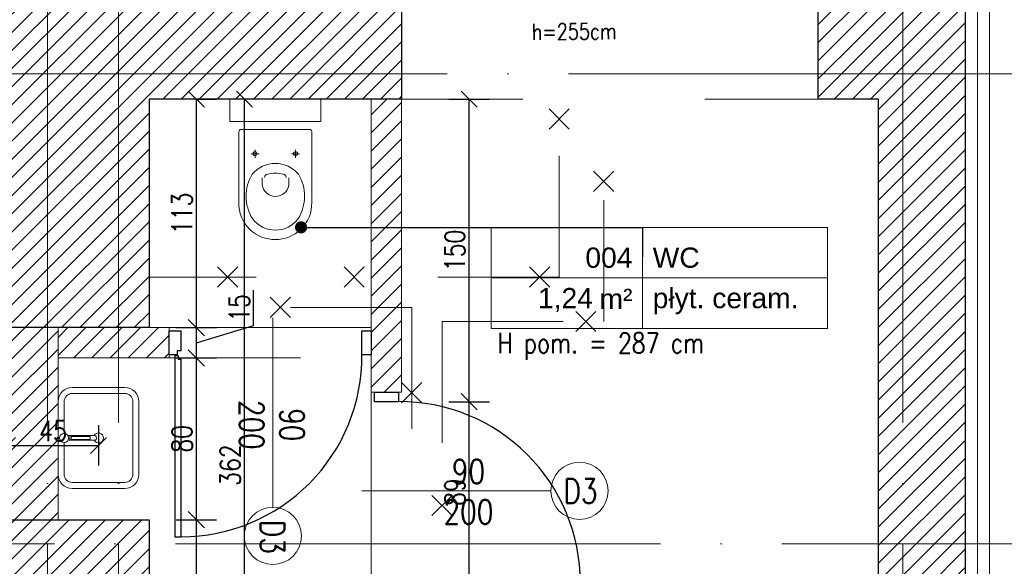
# Model space of a CAD drawing. Header units: millimetres. Extents: x -66901 to 936319, y -323998 to 488548.
# Tile 51 of 84: x 747859 to 752732, y 74331 to 77035. Entities that reach past the tile are written whole.
import ezdxf
from ezdxf import colors
from ezdxf.entities.mleader import LeaderData, LeaderLine
from ezdxf.enums import TextEntityAlignment as Align
from ezdxf.lldxf.tags import DXFTag
from ezdxf.math import Vec2, Vec3

# ---------------------------------------------------------------- set-up
doc = ezdxf.new("R2010")
doc.units = ezdxf.units.MM
doc.header["$LTSCALE"] = 5
doc.header["$MEASUREMENT"] = 0
doc.linetypes.add('ACAD_ISO03W100', pattern=[30, 12, -18])
doc.linetypes.add('ACAD_ISO04W100', pattern=[30, 24, -3, 0, -3])
for name, color, linetype, lineweight, true_color in [('A_DZIAŁOWA_PROJEKTOWANE', 7, 'Continuous', 18, 0x007cb0), ('A_HATCH', 7, 'Continuous', 5, 0x999999), ('A_HATCH_PROJEKTOWANE', 7, 'Continuous', 9, 0x0089b6), ('A_IZOLEACJA TERMI_PROJEKTOWANA', 7, 'Continuous', 15, 0x6093ac)]:
    doc.layers.add(name, color=color, linetype=linetype, lineweight=lineweight, true_color=true_color)
for name, color, linetype, lineweight in [('A_KONST_ISTNIEJĄCE', 83, 'Continuous', 25), ('A_OPISY', 44, 'Continuous', 9), ('A_OSIE KONSTRUKCYJNE', 150, 'ACAD_ISO04W100', 5), ('A_WIDOK', 141, 'Continuous', 13), ('A_WIDOK-NAD', 221, 'DASHED', 13), ('A_WYMIAROWANIE', 7, 'Continuous', 9), ('A_WYPOSAŻENIE', 181, 'Continuous', 9)]:
    doc.layers.add(name, color=color, linetype=linetype, lineweight=lineweight)
doc.layers.add('A_NIEWIDOCZNE  POMOCNICZE', color=252, linetype='ACAD_ISO03W100', lineweight=5, plot=False)
doc.layers.add('K-S$UPY', color=4, linetype='Continuous')
doc.styles.add('ARIAL', font='arial.ttf')
doc.styles.get("Standard").update_dxf_attribs({"font": 'simplex.shx', "width": 0.8})
doc.linetypes.add('BATTING', pattern='A,0.0001,-0.1,[134,ltypeshp.shx,S=0.1,R=0,X=-0.1,Y=0],-0.2,[134,ltypeshp.shx,S=0.1,R=180,X=0.1,Y=0],-0.1', length=0.4001)
tags = doc.linetypes.add('DASHED', pattern=[0.75, 0.5, -0.25]).pattern_tags.tags
tags[6:7] = [DXFTag(74, 4), DXFTag(75, 0), DXFTag(340, '0'), DXFTag(46, 1.0), DXFTag(50, 0.0), DXFTag(44, 0.0), DXFTag(45, 0.0)]
tags[4:5] = [DXFTag(74, 4), DXFTag(75, 0), DXFTag(340, '0'), DXFTag(46, 1.0), DXFTag(50, 0.0), DXFTag(44, 0.0), DXFTag(45, 0.0)]
doc.dimstyles.new('1 do 100', dxfattribs={"dimtxt": 10, "dimasz": 8, "dimexe": 10, "dimexo": 10, "dimgap": 2, "dimtad": 1, "dimdec": 0, "dimtxsty": 'Standard', "dimblk": 'OBLIQUE', "dimcen": 2.5, "dimadec": 0, "dimazin": 0, "dimtfac": 1, "dimtdec": 0, "dimtmove": 0, "dimatfit": 3, "dimldrblk": 'OBLIQUE', "dimfxl": 10, "dimfxlon": 1, "dimarcsym": 0})
pattern_1 = [(45, (-15049.4887, -19245.573), (-4.490128, 4.490128), [])]
pattern_2 = [(45, (-16376.026, -21976.125), (-4.490128, 4.490128), [])]

# ---------------------------------------------------------------- blocks, each defined once
blk = doc.blocks.new('OSI')
at = {"layer": 'A_OSIE KONSTRUKCYJNE', "ltscale": 2}
for p, q in [((18349.85, 22227.01), (18349.85, 19966.92)), ((18384.92, 22227.01), (18384.92, 19966.92)), ((18773.03, 22227.01), (18773.03, 19966.92)), ((18307.6, 20959.62), (19027.17, 20959.62)), ((16013.11, 20727.12), (19027.17, 20727.12))]:
    blk.add_line(p, q, dxfattribs=at)
blk = doc.blocks.new('ROZBIÓRKI_DOM')
at = {"layer": 'A_OPISY', "color": 22, "linetype": 'ACAD_ISO03W100', "true_color": 0xe22908}
for p, q in [((19835.15, 7887.89), (19835.15, 7975.89)), ((19857.15, 7865.89), (19857.15, 7975.89)), ((19830.15, 7971.02), (19840.15, 7961.02)), ((19830.15, 7961.02), (19840.15, 7971.02)), ((19852.15, 7940.21), (19862.15, 7930.21)), ((19852.15, 7930.21), (19862.15, 7940.21)), ((19666.05, 7892.89), (19676.05, 7882.89)), ((19666.05, 7882.89), (19676.05, 7892.89)), ((19728.65, 7892.89), (19738.65, 7882.89)), ((19728.65, 7882.89), (19738.65, 7892.89)), ((19820.46, 7892.89), (19830.46, 7882.89)), ((19820.46, 7882.89), (19830.46, 7892.89)), ((19835.15, 7887.89), (19632.15, 7887.89)), ((19692.15, 7877.89), (19702.15, 7867.89)), ((19692.15, 7867.89), (19702.15, 7877.89)), ((19762.15, 7872.89), (19632.15, 7872.89)), ((19762.15, 7872.89), (19762.15, 7613.89)), ((19843.32, 7870.89), (19853.32, 7860.89)), ((19843.32, 7860.89), (19853.32, 7870.89)), ((19777.15, 7865.89), (19777.15, 7613.89)), ((19777.15, 7865.89), (19857.15, 7865.89)), ((19757.15, 7835.73), (19767.15, 7825.73)), ((19757.15, 7825.73), (19767.15, 7835.73)), ((19772.15, 7779.92), (19782.15, 7769.92)), ((19772.15, 7769.92), (19782.15, 7779.92))]:
    blk.add_line(p, q, dxfattribs=at)
blk = doc.blocks.new('_Oblique')
at = {"color": 0, "linetype": 'ByBlock', "lineweight": -2}
blk.add_line((-0.5, -0.5), (0.5, 0.5), dxfattribs=at)
blk = doc.blocks.new('*D433')
at = {"layer": 'A_WYMIAROWANIE', "color": 0, "lineweight": -2, "ltscale": 2, "transparency": 16777216}
for p, q in [((15860.96, 18865.66), (15880.96, 18865.66)), ((15870.96, 18865.66), (15870.96, 18154.66)), ((15860.96, 18154.66), (15880.96, 18154.66))]:
    blk.add_line(p, q, dxfattribs=at)
at = {"layer": 'Defpoints', "color": 0, "ltscale": 2, "transparency": 16777216}
for p in [(15776.26, 18865.66), (15776.26, 18154.66), (15870.96, 18154.66)]:
    blk.add_point(p, dxfattribs=at)
at = {"layer": 'A_WYMIAROWANIE', "color": 0, "lineweight": -2, "ltscale": 2, "transparency": 16777216, "xscale": 8, "yscale": 8, "zscale": 8}
for p, rotation in [((15870.96, 18865.66), 90), ((15870.96, 18154.66), 270)]:
    blk.add_blockref('_Oblique', p, dxfattribs=dict(at, rotation=rotation))
at = {"layer": 'A_WYMIAROWANIE', "color": 0, "ltscale": 2, "transparency": 16777216, "insert": (15863.94, 18510.16), "char_height": 10, "attachment_point": 5, "rotation": 90}
blk.add_mtext('711', dxfattribs=at)
blk = doc.blocks.new('*D509')
at = {"layer": 'A_WYMIAROWANIE', "color": 0, "lineweight": -2, "ltscale": 2, "transparency": 16777216}
for p, q in [((15417.55, 18571.66), (15397.55, 18571.66)), ((15407.55, 18209.66), (15407.55, 18571.66)), ((15417.55, 18209.66), (15397.55, 18209.66))]:
    blk.add_line(p, q, dxfattribs=at)
at = {"layer": 'Defpoints', "color": 0, "ltscale": 2, "transparency": 16777216}
for p in [(15407.55, 18571.66), (15451.54, 18571.66), (15451.54, 18209.66)]:
    blk.add_point(p, dxfattribs=at)
at = {"layer": 'A_WYMIAROWANIE', "color": 0, "lineweight": -2, "ltscale": 2, "transparency": 16777216, "xscale": 8, "yscale": 8, "zscale": 8}
for p, rotation in [((15407.55, 18571.66), 90), ((15407.55, 18209.66), 270)]:
    blk.add_blockref('_Oblique', p, dxfattribs=dict(at, rotation=rotation))
at = {"layer": 'A_WYMIAROWANIE', "color": 0, "ltscale": 2, "transparency": 16777216, "insert": (15400.44, 18390.66), "char_height": 10, "attachment_point": 5, "rotation": 90}
blk.add_mtext('362', dxfattribs=at)
blk = doc.blocks.new('*D510')
at = {"layer": 'A_WYMIAROWANIE', "color": 0, "lineweight": -2, "ltscale": 2, "transparency": 16777216}
for p, q in [((15373.71, 18363.66), (15393.71, 18363.66)), ((15383.71, 18209.66), (15383.71, 18363.66)), ((15373.71, 18209.66), (15393.71, 18209.66))]:
    blk.add_line(p, q, dxfattribs=at)
at = {"layer": 'Defpoints', "color": 0, "ltscale": 2, "transparency": 16777216}
for p in [(15360.26, 18363.66), (15383.71, 18363.66), (15360.26, 18209.66)]:
    blk.add_point(p, dxfattribs=at)
at = {"layer": 'A_WYMIAROWANIE', "color": 0, "lineweight": -2, "ltscale": 2, "transparency": 16777216, "xscale": 8, "yscale": 8, "zscale": 8}
for p, rotation in [((15383.71, 18363.66), 90), ((15383.71, 18209.66), 270)]:
    blk.add_blockref('_Oblique', p, dxfattribs=dict(at, rotation=rotation))
at = {"layer": 'A_WYMIAROWANIE', "color": 0, "ltscale": 2, "transparency": 16777216, "insert": (15376.61, 18286.66), "char_height": 10, "attachment_point": 5, "rotation": 90}
blk.add_mtext('154', dxfattribs=at)
blk = doc.blocks.new('*D519')
at = {"layer": 'A_WYMIAROWANIE', "color": 0, "lineweight": -2, "ltscale": 2, "transparency": 16777216}
for p, q in [((15290.26, 18410.38), (15290.26, 18390.38)), ((15335.26, 18410.38), (15335.26, 18390.38)), ((15290.26, 18400.38), (15335.26, 18400.38))]:
    blk.add_line(p, q, dxfattribs=at)
at = {"layer": 'Defpoints', "color": 0, "ltscale": 2, "transparency": 16777216}
for p in [(15290.26, 18463.66), (15335.26, 18463.66), (15335.26, 18400.38)]:
    blk.add_point(p, dxfattribs=at)
at = {"layer": 'A_WYMIAROWANIE', "color": 0, "lineweight": -2, "ltscale": 2, "transparency": 16777216, "xscale": 8, "yscale": 8, "zscale": 8, "rotation": 180}
blk.add_blockref('_Oblique', (15290.26, 18400.38), dxfattribs=at)
at = {"layer": 'A_WYMIAROWANIE', "color": 0, "lineweight": -2, "ltscale": 2, "transparency": 16777216, "xscale": 8, "yscale": 8, "zscale": 8}
blk.add_blockref('_Oblique', (15335.26, 18400.38), dxfattribs=at)
at = {"layer": 'A_WYMIAROWANIE', "color": 0, "ltscale": 2, "transparency": 16777216, "insert": (15312.76, 18407.47), "char_height": 10, "attachment_point": 5}
blk.add_mtext('45', dxfattribs=at)
blk = doc.blocks.new('um1')
at = {"layer": 'A_WYPOSAŻENIE'}
for points in [[(-2506.53, 3366.08), (-2506.53, 3367.35), (-2506.01, 3367.35), (-2506.01, 3366.08)], [(-2506.77, 3361.66), (-2506.77, 3360.3), (-2505.77, 3360.3), (-2505.77, 3361.66)]]:
    blk.add_lwpolyline(points, dxfattribs=at)
at = {"layer": 'A_WYPOSAŻENIE', "ltscale": 0.5}
for points in [[(-2506.53, 3366.84), (-2524.27, 3366.84, 0.414214), (-2531.27, 3359.84), (-2531.27, 3333.84, 0.414214), (-2524.27, 3326.84), (-2488.27, 3326.84, 0.414214), (-2481.27, 3333.84), (-2481.27, 3359.84, 0.414214), (-2488.27, 3366.84), (-2506.01, 3366.84)], [(-2508.52, 3363.84), (-2524.27, 3363.84, 0.414214), (-2528.27, 3359.84), (-2528.27, 3333.84, 0.414214), (-2524.27, 3329.84), (-2488.27, 3329.84, 0.414214), (-2484.27, 3333.84), (-2484.27, 3359.84, 0.414214), (-2488.27, 3363.84), (-2504.02, 3363.84)]]:
    blk.add_lwpolyline(points, format="xyb", dxfattribs=at)
at = {"layer": 'A_WYPOSAŻENIE'}
blk.add_lwpolyline([(-2507.42, 3361.92), (-2507.42, 3348.69, 0.869565), (-2505.12, 3348.69), (-2505.12, 3361.92)], format="xyb", dxfattribs=at)
blk.add_lwpolyline([(-2507.02, 3360.3), (-2505.52, 3360.3), (-2505.52, 3350.99), (-2507.02, 3350.99)], close=True, dxfattribs=at)
blk.add_circle((-2506.27, 3363.85), 2.25, dxfattribs=at)
at = {"layer": 'A_WYPOSAŻENIE', "ltscale": 0.5}
blk.add_arc((-2506.27, 3346.84), 2.5, 117.3871, 62.6129, dxfattribs=at)
blk = doc.blocks.new('wc1')
at = {"layer": 'A_WYPOSAŻENIE'}
for p, q in [((-3838.38, 3353.84), (-3838.38, 3357.84)), ((-3818.38, 3353.84), (-3818.38, 3357.84)), ((-3840.38, 3355.84), (-3836.38, 3355.84)), ((-3820.38, 3355.84), (-3816.38, 3355.84))]:
    blk.add_line(p, q, dxfattribs=at)
blk.add_lwpolyline([(-3850.88, 3371.84), (-3805.88, 3371.84), (-3805.88, 3382.84), (-3850.88, 3382.84)], close=True, dxfattribs=at)
for points in [[(-3815.79, 3318.42, -0.399978), (-3840.97, 3318.42, -0.216638), (-3846.38, 3331.84), (-3846.38, 3366.84, -0.414214), (-3845.38, 3367.84), (-3811.38, 3367.84, -0.414214), (-3810.38, 3366.84), (-3810.38, 3331.84, -0.216638)], [(-3839.79, 3345.73, -0.466255), (-3816.97, 3345.73, -0.283436), (-3817.06, 3323.74, -0.502453), (-3839.69, 3323.74, -0.283436)]]:
    blk.add_lwpolyline(points, format="xyb", close=True, dxfattribs=at)
for points in [[(-3834.84, 3343.93), (-3834.92, 3340.49, 0.83974), (-3821.61, 3340.22), (-3821.68, 3343.93)], [(-3833.77, 3344.15, -0.303379), (-3832.3, 3345.75, -0.119022), (-3824.45, 3345.75, -0.303379), (-3822.98, 3344.15, -0.291246)]]:
    blk.add_lwpolyline(points, format="xyb", dxfattribs=at)
for centre in [(-3838.38, 3355.84), (-3818.38, 3355.84)]:
    blk.add_circle(centre, 1, dxfattribs=at)
blk = doc.blocks.new('*U595')
at = {"lineweight": 5}
for p, q in [((-75, -25), (-75, 25)), ((-75, 25), (0, 25)), ((0, 0), (0, 25)), ((0, 25), (91.58, 25)), ((91.58, 25), (91.58, -25)), ((-75, -25), (0, -25)), ((91.58, -25), (0, -25))]:
    blk.add_line(p, q, dxfattribs=at)
at = {"lineweight": 5, "ltscale": 18.5}
for p, q in [((0, 25), (0, -25)), ((-75, 0), (91.58, 0))]:
    blk.add_line(p, q, dxfattribs=at)
at = {"lineweight": 5, "ltscale": 18.5, "insert": (-5, -10.38), "char_height": 10, "attachment_point": 6, "style": 'ARIAL'}
blk.add_mtext('\\A1;m²', dxfattribs=at)
at = {"lineweight": 5, "style": 'ARIAL'}
blk.add_attdef('1NR', text='', height=10, dxfattribs=at).set_placement((-5, 5), align=Align.RIGHT)
blk.add_attdef('2POM', (5, 5), '', height=10, dxfattribs=at)
blk.add_attdef('4PL2', text='', height=10, dxfattribs=at).set_placement((-24.57, -5), align=Align.TOP_RIGHT)
blk.add_attdef('3POS', text='', height=10, dxfattribs=at).set_placement((5, -5), align=Align.TOP_LEFT)
blk = doc.blocks.new('_Dot')
at = {"color": 0, "linetype": 'ByBlock', "lineweight": -2}
blk.add_line((-0.5, 0), (-1, 0), dxfattribs=at)
at = {"color": 0, "linetype": 'ByBlock', "const_width": 0.5}
blk.add_lwpolyline([(-0.25, 0, 1), (0.25, 0, 1)], format="xyb", close=True, dxfattribs=at)
blk = doc.blocks.new('*D584')
at = {"layer": 'A_WYMIAROWANIE', "color": 0, "lineweight": -2, "ltscale": 2, "transparency": 16777216}
for p, q in [((15373.71, 18443.66), (15393.71, 18443.66)), ((15383.71, 18363.66), (15383.71, 18443.66)), ((15373.71, 18363.66), (15393.71, 18363.66))]:
    blk.add_line(p, q, dxfattribs=at)
at = {"layer": 'Defpoints', "color": 0, "ltscale": 2, "transparency": 16777216}
for p in [(15360.26, 18443.66), (15383.71, 18443.66), (15360.26, 18363.66)]:
    blk.add_point(p, dxfattribs=at)
at = {"layer": 'A_WYMIAROWANIE', "color": 0, "lineweight": -2, "ltscale": 2, "transparency": 16777216, "xscale": 8, "yscale": 8, "zscale": 8}
for p, rotation in [((15383.71, 18443.66), 90), ((15383.71, 18363.66), 270)]:
    blk.add_blockref('_Oblique', p, dxfattribs=dict(at, rotation=rotation))
at = {"layer": 'A_WYMIAROWANIE', "color": 0, "ltscale": 2, "transparency": 16777216, "insert": (15376.61, 18403.66), "char_height": 10, "attachment_point": 5, "rotation": 90}
blk.add_mtext('80', dxfattribs=at)
blk = doc.blocks.new('*D585')
at = {"layer": 'A_WYMIAROWANIE', "color": 0, "lineweight": -2, "ltscale": 2, "transparency": 16777216}
for p, q in [((15412.03, 18459.66), (15412.03, 18477.11)), ((15373.71, 18458.66), (15393.71, 18458.66)), ((15383.71, 18451.16), (15412.03, 18459.66)), ((15383.71, 18443.66), (15383.71, 18458.66)), ((15373.71, 18443.66), (15393.71, 18443.66))]:
    blk.add_line(p, q, dxfattribs=at)
at = {"layer": 'Defpoints', "color": 0, "ltscale": 2, "transparency": 16777216}
for p in [(15360.26, 18458.66), (15383.71, 18458.66), (15360.26, 18443.66)]:
    blk.add_point(p, dxfattribs=at)
at = {"layer": 'A_WYMIAROWANIE', "color": 0, "lineweight": -2, "ltscale": 2, "transparency": 16777216, "xscale": 8, "yscale": 8, "zscale": 8}
for p, rotation in [((15383.71, 18458.66), 90), ((15383.71, 18443.66), 270)]:
    blk.add_blockref('_Oblique', p, dxfattribs=dict(at, rotation=rotation))
at = {"layer": 'A_WYMIAROWANIE', "color": 0, "ltscale": 2, "transparency": 16777216, "insert": (15404.93, 18468.38), "char_height": 10, "attachment_point": 5, "rotation": 90}
blk.add_mtext('15', dxfattribs=at)
blk = doc.blocks.new('*D586')
at = {"layer": 'A_WYMIAROWANIE', "color": 0, "lineweight": -2, "ltscale": 2, "transparency": 16777216}
for p, q in [((15383.71, 18571.66), (15393.71, 18571.66)), ((15383.71, 18458.66), (15383.71, 18571.66)), ((15373.71, 18458.66), (15393.71, 18458.66))]:
    blk.add_line(p, q, dxfattribs=at)
at = {"layer": 'Defpoints', "color": 0, "ltscale": 2, "transparency": 16777216}
for p in [(15374.53, 18571.66), (15383.71, 18571.66), (15360.26, 18458.66)]:
    blk.add_point(p, dxfattribs=at)
at = {"layer": 'A_WYMIAROWANIE', "color": 0, "lineweight": -2, "ltscale": 2, "transparency": 16777216, "xscale": 8, "yscale": 8, "zscale": 8}
for p, rotation in [((15383.71, 18571.66), 90), ((15383.71, 18458.66), 270)]:
    blk.add_blockref('_Oblique', p, dxfattribs=dict(at, rotation=rotation))
at = {"layer": 'A_WYMIAROWANIE', "color": 0, "ltscale": 2, "transparency": 16777216, "insert": (15376.61, 18515.16), "char_height": 10, "attachment_point": 5, "rotation": 90}
blk.add_mtext('113', dxfattribs=at)
blk = doc.blocks.new('*D591')
at = {"layer": 'A_WYMIAROWANIE', "color": 0, "lineweight": -2, "ltscale": 2, "transparency": 16777216}
for p, q in [((15508.71, 18422.02), (15528.71, 18422.02)), ((15518.71, 18332.62), (15518.71, 18422.02)), ((15508.71, 18332.62), (15528.71, 18332.62))]:
    blk.add_line(p, q, dxfattribs=at)
at = {"layer": 'Defpoints', "color": 0, "ltscale": 2, "transparency": 16777216}
for p in [(15477.76, 18422.02), (15518.71, 18422.02), (15481.73, 18332.62)]:
    blk.add_point(p, dxfattribs=at)
at = {"layer": 'A_WYMIAROWANIE', "color": 0, "lineweight": -2, "ltscale": 2, "transparency": 16777216, "xscale": 8, "yscale": 8, "zscale": 8}
for p, rotation in [((15518.71, 18422.02), 90), ((15518.71, 18332.62), 270)]:
    blk.add_blockref('_Oblique', p, dxfattribs=dict(at, rotation=rotation))
at = {"layer": 'A_WYMIAROWANIE', "color": 0, "ltscale": 2, "transparency": 16777216, "insert": (15511.6, 18377.32), "char_height": 10, "attachment_point": 5, "rotation": 90}
blk.add_mtext('89', dxfattribs=at)
blk = doc.blocks.new('*D592')
at = {"layer": 'A_WYMIAROWANIE', "color": 0, "lineweight": -2, "ltscale": 2, "transparency": 16777216}
for p, q in [((15508.71, 18571.66), (15528.71, 18571.66)), ((15518.71, 18422.02), (15518.71, 18571.66)), ((15508.71, 18422.02), (15528.71, 18422.02))]:
    blk.add_line(p, q, dxfattribs=at)
at = {"layer": 'Defpoints', "color": 0, "ltscale": 2, "transparency": 16777216}
for p in [(15481.19, 18571.66), (15518.71, 18571.66), (15477.76, 18422.02)]:
    blk.add_point(p, dxfattribs=at)
at = {"layer": 'A_WYMIAROWANIE', "color": 0, "lineweight": -2, "ltscale": 2, "transparency": 16777216, "xscale": 8, "yscale": 8, "zscale": 8}
for p, rotation in [((15518.71, 18571.66), 90), ((15518.71, 18422.02), 270)]:
    blk.add_blockref('_Oblique', p, dxfattribs=dict(at, rotation=rotation))
at = {"layer": 'A_WYMIAROWANIE', "color": 0, "ltscale": 2, "transparency": 16777216, "insert": (15511.6, 18496.84), "char_height": 10, "attachment_point": 5, "rotation": 90}
blk.add_mtext('150', dxfattribs=at)
blk = doc.blocks.new('A$C704C2890')
at = {"layer": 'A_HATCH'}
h = blk.add_hatch(dxfattribs=at)
h.set_pattern_fill('ANSI31', color=256, scale=2)
h.set_pattern_definition(pattern_1)
h.paths.add_polyline_path([(2024, -1237), (1954, -1237), (1914, -1237), (1914, -1280), (1958, -1280), (1958, -1294), (2024, -1294)])
h.paths.add_polyline_path([(1739, -1237), (1567, -1237), (1567, -1280), (1739, -1280)])
h.paths.add_polyline_path([(1467, -1144), (1439, -1144), (1439, -1237), (1467, -1237)])
h.paths.add_polyline_path([(1467, -1019), (1439, -1019), (1439, -1044), (1467, -1044)])
h.paths.add_polyline_path([(1467, -507), (1439, -507), (1439, -931), (1467, -931)])
h.paths.add_polyline_path([(1516, -597), (1467, -597), (1467, -667), (1516, -667)])
h.paths.add_polyline_path([(1516, -479), (1482, -479), (1482, -447), (1475.1, -447), (1439, -447), (1439, -507), (1467, -507), (1516, -507)])
h.paths.add_polyline_path([(1954, -479), (1727, -479), (1727, -474), (1699, -474), (1699, -479), (1699, -507), (1954, -507)])
h.paths.add_polyline_path([(1727, -349), (1699, -349), (1699, -384), (1727, -384)])
h.paths.add_polyline_path([(1727, -172), (1727, -129), (1674, -129), (1674, -136.43), (1674, -172), (1699, -172), (1699, -245), (1727, -245)])
h.paths.add_polyline_path([(1482, 38), (1411, 38), (1411, 30), (1411, -5), (1439, -5), (1439, -172), (1529, -172), (1529, -129), (1482, -129)])
h.paths.add_polyline_path([(1482, -172), (1439, -172), (1439, -320), (1482, -320)])
h = blk.add_hatch(dxfattribs=at)
h.set_pattern_fill('ANSI31', color=256, scale=2)
h.set_pattern_definition(pattern_1)
h.paths.add_polyline_path([(2428, 38), (2345, 38), (2345, 25), (2345, -5), (2385, -5), (2385, -312), (2428, -312)])
h.paths.add_polyline_path([(2428, -467), (2420, -467), (2385, -467), (2385, -585), (2428, -585)])
h.paths.add_polyline_path([(2428, -740), (2385, -740), (2385, -964), (2355, -964), (2355, -1029), (2385, -1029), (2385, -1391), (2024, -1391), (2000, -1391), (1958, -1391), (1958, -1434), (2428, -1434)])
h.paths.add_polyline_path([(1995, 38), (1888, 38), (1888, -3), (1919, -3), (1919, -129), (1962, -129), (1962, -5), (1995, -5)])
h.paths.add_polyline_path([(2149, -1029), (2149, -964), (2024, -964), (2024, -172), (2024, -129), (1919, -129), (1873, -129), (1873, -172), (1954, -172), (1954, -1142), (2024, -1142), (2024, -1029)])
at = {"layer": 'A_HATCH_PROJEKTOWANE', "ltscale": 2}
h = blk.add_hatch(dxfattribs=at)
h.set_pattern_fill('ANSI31', color=256, scale=2)
h.set_pattern_definition(pattern_2)
h.paths.add_polyline_path([(2149, -1029), (2134, -1029), (2134, -1174), (2149, -1174)])
h.paths.add_polyline_path([(2149, -1274), (2134, -1274), (2134, -1391), (2149, -1391)])
h = blk.add_hatch(dxfattribs=at)
h.set_pattern_fill('ANSI31', color=256, scale=2)
h.set_pattern_definition([(45, (-15094.4887, -19245.573), (-4.490128, 4.490128), [])])
h.paths.add_polyline_path([(1979, -1237), (1979, -1142), (1954, -1142), (1954, -1237)])
h = blk.add_hatch(dxfattribs=at)
h.set_pattern_fill('ANSI31', color=256, scale=2)
h.set_pattern_definition(pattern_2)
h.paths.add_polyline_path([(2034, -1157), (2034, -1142), (1979, -1142), (1979, -1157)])
at = {"color": 144}
for p, q in [((2039.96, -1153.47), (2037.97, -1153.47)), ((2037.97, -1153.47), (2037.97, -1155.46)), ((2038.39, -1156.04), (2038.39, -1157.58)), ((2038.39, -1157.58), (2039.94, -1157.58))]:
    blk.add_line(p, q, dxfattribs=at)
for points in [[(2037.97, -1155.46), (2034, -1155.46), (2034, -1143.54), (2039.96, -1143.54)], [(2039.96, -1153.47), (2039.96, -1143.54)], [(2134, -1143.54), (2134, -1155.46), (2129.36, -1155.46), (2129.36, -1143.54), (2134, -1143.54)], [(2036.85, -1156.04), (2036.85, -1245.44), (2039.94, -1245.44), (2039.94, -1157.58)], [(2038.39, -1156.04), (2036.85, -1156.04)], [(2135.54, -1174), (2147.46, -1174), (2147.46, -1178.64), (2135.54, -1178.64), (2135.54, -1174)]]:
    blk.add_lwpolyline(points, dxfattribs=at)
for centre, start, end in [((2039.94, -1156.01), 269.9989, 0.3548), ((2148.01, -1268.06), 359.9989, 90.3548)]:
    blk.add_arc(centre, 89.43, start, end, dxfattribs=at)
at = {"layer": 'A_DZIAŁOWA_PROJEKTOWANE', "ltscale": 2}
for p, q in [((2134, -1029), (2134, -1174)), ((2149, -1029), (2149, -1174)), ((2024, -1142), (2034, -1142)), ((2034, -1142), (2034, -1157)), ((1979, -1157), (2034, -1157)), ((2134, -1174), (2149, -1174))]:
    blk.add_line(p, q, dxfattribs=at)
blk.add_lwpolyline([(1954, -1142), (1979, -1142), (1979, -1237), (1954, -1237)], close=True, dxfattribs=at)
at = {"layer": 'A_IZOLEACJA TERMI_PROJEKTOWANA', "ltscale": 2}
blk.add_lwpolyline([(2440, -735), (2440, -1446), (1982, -1446)], dxfattribs=at)
at = {"layer": 'A_IZOLEACJA TERMI_PROJEKTOWANA', "linetype": 'BATTING', "ltscale": 14}
blk.add_lwpolyline([(2434, -735), (2434, -1440), (1982, -1440), (1982, -1440)], dxfattribs=at)
at = {"layer": 'A_KONST_ISTNIEJĄCE', "ltscale": 2}
for p, q in [((2149, -964), (2149, -1029)), ((2355, -964), (2355, -1029)), ((2024, -1029), (2024, -1142)), ((2149, -1029), (2024, -1029)), ((2385, -1029), (2355, -1029)), ((2385, -1391), (2385, -1029)), ((2024, -1142), (1954, -1142)), ((1954, -1237), (2024, -1237)), ((2024, -1237), (2024, -1294))]:
    blk.add_line(p, q, dxfattribs=at)
blk.add_lwpolyline([(1958, -1391), (1958, -1434), (2428, -1434), (2428, -740)], dxfattribs=at)
at = {"layer": 'A_NIEWIDOCZNE  POMOCNICZE', "ltscale": 2}
for points in [[(1962, -5), (2385, -5), (2385, -964), (2355, -964), (2355, -1029), (2385, -1029), (2385, -1391), (2149, -1391), (2149, -964), (2024, -964), (2024, -129), (1962, -129), (1962, -5)], [(1979, -1157), (2134, -1157), (2134, -1391), (2024, -1391), (2024, -1237), (1979, -1237), (1979, -1157)]]:
    blk.add_lwpolyline(points, dxfattribs=at)
blk.add_lwpolyline([(2134, -1029), (2024, -1029), (2024, -1142), (2134, -1142)], close=True, dxfattribs=at)
at = {"layer": 'A_OPISY', "color": 144, "transparency": 33554559}
for p, q in [((2085.26, -1137.24), (2085.26, -1230.91)), ((2129.24, -1222.74), (2222.91, -1222.74))]:
    blk.add_line(p, q, dxfattribs=at)
for centre in [(2237.06, -1222.74), (2085.26, -1245.06)]:
    blk.add_circle(centre, 14.15, dxfattribs=at)
at = {"layer": 'A_WIDOK-NAD', "color": 144, "linetype": 'ACAD_ISO03W100'}
blk.add_line((2149, -1029), (2355, -1029), dxfattribs=at)
at = {"layer": 'A_OPISY'}
blk.add_blockref('*U595', (2268.24, -1117.41), dxfattribs=at).add_auto_attribs({'1NR': '004', '2POM': 'WC', '3POS': 'płyt. ceram.', '4PL2': '1,24'})
at = {"layer": 'A_OSIE KONSTRUKCYJNE'}
blk.add_blockref('OSI', (-16376.03, -21976.12), dxfattribs=at)
at = {"layer": 'A_WIDOK'}
blk.add_blockref('ROZBIÓRKI_DOM', (-17608.15, -9004.89), dxfattribs=at)
at = {"layer": 'A_WYPOSAŻENIE'}
blk.add_blockref('wc1', (5914.88, -4411.84), dxfattribs=at)
at = {"layer": 'A_WYPOSAŻENIE', "xscale": -1, "rotation": 90}
blk.add_blockref('um1', (5345.84, -3702.85), dxfattribs=at)
at = {"layer": 'A_OPISY', "transparency": 33554559, "insert": (2234.42, -995.54), "char_height": 8, "width": 44.3905, "attachment_point": 5, "rotation": 0.4248}
blk.add_mtext('h=255cm', dxfattribs=at)
at = {"layer": 'A_OPISY', "insert": (2196.43, -1144.62), "char_height": 10, "width": 254.3544, "attachment_point": 1}
blk.add_mtext('H pom. = 287 cm', dxfattribs=at)
at = {"layer": 'A_OPISY', "color": 144, "transparency": 33554559, "char_height": 12, "width": 44.3905, "attachment_point": 5, "rotation": 270}
for s, insert in [('90\\P200', (2084.81, -1190.09)), ('D3', (2085.12, -1245.57))]:
    blk.add_mtext(s, dxfattribs=dict(at, insert=insert))
at = {"layer": 'A_OPISY', "color": 144, "transparency": 33554559, "char_height": 12, "width": 44.3905, "attachment_point": 5}
for s, insert in [('90\\P200', (2182.09, -1223.19)), ('D3', (2237.57, -1222.88))]:
    blk.add_mtext(s, dxfattribs=dict(at, insert=insert))
at = {"layer": 'A_OPISY'}
for tag, p in [('90+15', (1523.57, -388.18)), ('200', (1523.57, -407.04))]:
    blk.add_attdef(tag, p, '', height=9.86, dxfattribs=at)
blk.add_attdef('OZ', (1572.64, -382.31), '', height=9.86, rotation=270, dxfattribs=at)
at = {"layer": 'A_WYMIAROWANIE', "ltscale": 2}
for base, p1, p2, picture, middle in [((2534.7, -1446), (2440, -735), (2440, -1446), '*D433', (2527.68, -1090.5)), ((2047.46, -1029), (2024, -1142), (2038.27, -1029), '*D586', (2040.35, -1085.5)), ((2182.45, -1029), (2141.5, -1178.64), (2144.93, -1029), '*D592', (2175.34, -1103.82)), ((15383.71, -1142), (15360.26, -1157), (2024, -1142), '*D585', (2068.67, -1139)), ((2182.45, -1178.64), (2145.47, -1268.04), (2141.5, -1178.64), '*D591', (2175.34, -1223.34))]:
    dim = blk.add_linear_dim(base=base, p1=p1, p2=p2, angle=90, dimstyle='1 do 100', override={"dimtmove": 1}, dxfattribs=at)
    dim.commit()
    dim.dimension.update_dxf_attribs({"geometry": picture, "text_midpoint": middle, "insert": (-13336.26, -19600.66)})
for base, p1, p2, picture, middle in [((2071.29, -1029), (2115.28, -1391), (2115.28, -1029), '*D509', (2064.18, -1210)), ((2047.46, -1157), (2024, -1237), (2024, -1157), '*D584', (2040.35, -1197)), ((2047.46, -1237), (2024, -1391), (2024, -1237), '*D510', (2040.35, -1314))]:
    dim = blk.add_linear_dim(base=base, p1=p1, p2=p2, angle=90, dimstyle='1 do 100', dxfattribs=at)
    dim.commit()
    dim.dimension.update_dxf_attribs({"geometry": picture, "text_midpoint": middle, "insert": (-13336.26, -19600.66)})
dim = blk.add_linear_dim(base=(1999, -1200.28), p1=(1954, -1137), p2=(1999, -1137), dimstyle='1 do 100', override={"dimtmove": 1}, dxfattribs=at)
dim.commit()
dim.dimension.update_dxf_attribs({"geometry": '*D519', "text_midpoint": (1976.5, -1193.19), "insert": (-13336.26, -19600.66)})
at = {"layer": 'A_DZIAŁOWA_PROJEKTOWANE', "ltscale": 2}
ml = blk.add_multileader_mtext('Standard', dxfattribs=at)
ml.set_content('WYKONAĆ POSZERZENIE BIEGU O 5CM NA CAŁEJ DŁUGOŚCI BIEGU POPRZEZ SKUCIE CZĘŚCI ŚCIANY. \\PDODATKOWO WYKONAĆ WKUCIE PORĘCZY GR. 4CM  W ŚCIANĘ, OTWÓR WYKONAĆ NA WYS. 100-120 CM, GŁĘBOKOŚCI 9CM.', color=256)
ml.set_leader_properties()
ml.build(insert=Vec2(0, 0))
ml.multileader.update_dxf_attribs({"arrow_head_size": 8})
ctx = ml.context
ctx.base_point, ctx.char_height, ctx.arrow_head_size, ctx.plane_origin = Vec3(32.85, -1044.82), 8, 8, Vec3(568.87, -1142.99)
notes = []
notes.append((ctx, [(0, (1, 1, 0), (352.96, -1044.82), (-1, 0), 8, [(0, [(384.42, -1152.12)], 0, [])])]))
ctx.mtext.insert, ctx.mtext.width, ctx.mtext.defined_height, ctx.mtext.flow_direction = Vec3(37.22, -1039.65), 309.1908, 68.66, 5
at = {"layer": 'A_OPISY'}
ml = blk.add_multileader_mtext('Standard', dxfattribs=at)
ml.set_content('', color=256)
ml.set_leader_properties()
ml.set_arrow_properties(name='DOT')
ml.build(insert=Vec2(0, 0))
ml.multileader.update_dxf_attribs({"arrow_head_size": 6})
ctx = ml.context
ctx.base_point, ctx.arrow_head_size, ctx.plane_origin, ctx.plane_x_axis, ctx.plane_y_axis = Vec3(2268.24, -1106.93), 6, Vec3(2735.94, -890.4), Vec3(0, -1), Vec3(1, 0)
notes.append((ctx, [(0, (1, 1, 0), (2268.24, -1092.41), (0, -1), 14.52, [(0, [(2099.24, -1092.41)], 0, [])])]))
ctx.mtext.insert, ctx.mtext.text_direction, ctx.mtext.rotation, ctx.mtext.flow_direction = Vec3(2270.24, -1108.93), Vec3(0, -1), 4.712389, 5
for ctx, leaders in notes:
    for number, flags, end, landing, length, lines in leaders:
        leader = LeaderData()
        leader.index, (leader.has_last_leader_line, leader.has_dogleg_vector, leader.attachment_direction) = number, flags
        leader.last_leader_point, leader.dogleg_vector, leader.dogleg_length = Vec3(end), Vec3(landing), length
        for number, points, colour, breaks in lines:
            line = LeaderLine()
            line.index, line.vertices, line.color, line.breaks = number, Vec3.list(points), colors.encode_raw_color(colour), breaks
            leader.lines.append(line)
        ctx.leaders.append(leader)

msp = doc.modelspace()

# ---------------------------------------------------------------- block references
at = {"layer": 'K-S$UPY', "xscale": 10, "yscale": 10, "zscale": 10}
msp.add_blockref('A$C704C2890', (728259, 86931.848), dxfattribs=at)

doc.saveas('drawing.dxf')
